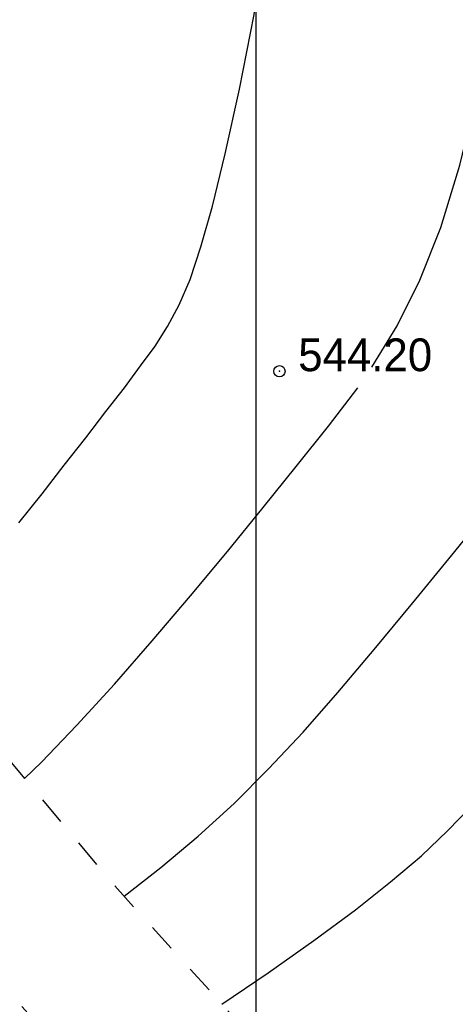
# Model space of a CAD drawing. Extents: x 0 to 370488, y 0 to 4202825.
# Tile 229 of 256: x 360266 to 360277, y 4200443 to 4200469. Entities that reach past the tile are written whole.
import ezdxf

# ---------------------------------------------------------------- set-up
doc = ezdxf.new("R2010")
doc.units = 0
doc.header["$LTSCALE"] = 0.5
doc.header["$MEASUREMENT"] = 0
doc.header["$PDMODE"] = 32
doc.header["$PDSIZE"] = 0.3
doc.linetypes.add('CONTI', pattern=[0])
doc.linetypes.add('Д_ТРОТ_ТРУБА', pattern=[3, 1.5, -1.5])
for name, color, linetype in [('(004) Точки рельефа', 7, 'Continuous'), ('(025) Дорога', 7, 'Continuous'), ('GORIZDEFAULT', 32, 'CONTI'), ('PI_TTDEFAULT', 5, 'CONTI'), ('ХХХ автодор (К)', 7, 'ИК_Водопровод -------в--------')]:
    doc.layers.add(name, color=color, linetype=linetype)
doc.layers.add('(032) Горизонтали утолщенные', color=32, linetype='Continuous', lineweight=30)
doc.styles.add('D-431', font='txt')
doc.styles.get("Standard").update_dxf_attribs({"font": 'isocpeur.ttf'})
doc.linetypes.add('ИК_Водопровод -------в--------', pattern='A,9,-0.6,["В",Standard,S=1.2,R=0,X=0,Y=-0.6],-1.2', length=10.8)

msp = doc.modelspace()

# ---------------------------------------------------------------- linework, layer by layer
at = {"layer": '(025) Дорога', "linetype": 'Д_ТРОТ_ТРУБА', "flags": 128}
for points in [[(360044.195, 4200796.012), (360041.816, 4200791.773), (360042.358, 4200788.304), (360046.087, 4200780.21), (360059.012, 4200755.887), (360082.266, 4200713.415), (360119.837, 4200651.911), (360154.248, 4200588.273), (360168.952, 4200565.337), (360182.618, 4200547.766), (360213.043, 4200512.044), (360268.283, 4200446.262), (360308.926, 4200401.534), (360387.369, 4200322.593), (360428.116, 4200283.497), (360457.116, 4200256.42), (360464.886, 4200245.444), (360476.507, 4200228.263), (360489.06, 4200214.493), (360499.065, 4200202.984)], [(360034.859, 4200791.392), (360036.733, 4200790.501), (360038.761, 4200786.553), (360042.501, 4200778.433), (360055.492, 4200753.988), (360078.803, 4200711.411), (360116.369, 4200649.915), (360150.8, 4200586.24), (360165.682, 4200563.025), (360179.515, 4200545.24), (360209.989, 4200509.461), (360265.27, 4200443.63), (360306.026, 4200398.778), (360384.565, 4200319.74), (360425.367, 4200280.592), (360454.087, 4200253.775), (360461.596, 4200243.167), (360473.356, 4200225.782), (360486.072, 4200211.833), (360495.233, 4200201.295)]]:
    msp.add_lwpolyline(points, dxfattribs=at)
at = {"layer": '(032) Горизонтали утолщенные', "color": 32}
for points in [[(360275.16, 4200460.11, 544), (360275.83, 4200461.21, 544), (360276.44, 4200462.43, 544), (360277, 4200463.84, 544), (360277.51, 4200465.5, 544), (360277.94, 4200467.3, 544), (360278.34, 4200469.3, 544), (360278.7, 4200471.4, 544), (360279.01, 4200473.52, 544), (360279.27, 4200475.57, 544), (360279.48, 4200477.48, 544), (360279.63, 4200479.15, 544), (360279.72, 4200480.52, 544), (360279.75, 4200481.61, 544), (360279.75, 4200482.46, 544), (360279.71, 4200483.11, 544), (360279.66, 4200483.6, 544), (360279.59, 4200483.98, 544), (360279.53, 4200484.28, 544), (360279.51, 4200484.34, 544), (360279.5, 4200484.41, 544)], [(360265.877, 4200449.127, 544), (360266.33, 4200449.56, 544), (360267.28, 4200450.55, 544), (360268.28, 4200451.64, 544), (360269.29, 4200452.8, 544), (360270.31, 4200454, 544), (360271.3, 4200455.19, 544), (360272.25, 4200456.36, 544), (360273.14, 4200457.46, 544), (360274, 4200458.53, 544), (360274.78, 4200459.56, 544)]]:
    msp.add_polyline3d(points, dxfattribs=at)
at = {"layer": 'GORIZDEFAULT', "color": 32}
for points in [[(360265.73, 4200455.95, 544.5), (360266.35, 4200456.73, 544.5), (360266.94, 4200457.49, 544.5), (360267.52, 4200458.22, 544.5), (360268.05, 4200458.92, 544.5), (360268.55, 4200459.56, 544.5), (360268.98, 4200460.14, 544.5), (360269.37, 4200460.67, 544.5), (360269.7, 4200461.19, 544.5), (360270.01, 4200461.77, 544.5), (360270.3, 4200462.45, 544.5), (360270.59, 4200463.32, 544.5), (360270.9, 4200464.41, 544.5), (360271.24, 4200465.8, 544.5), (360271.62, 4200467.53, 544.5), (360272.01, 4200469.52, 544.5), (360272.35, 4200471.68, 544.5), (360272.62, 4200473.93, 544.5), (360272.77, 4200476.17, 544.5), (360272.75, 4200478.32, 544.5), (360272.52, 4200480.28, 544.5), (360272.05, 4200481.99, 544.5), (360271.37, 4200483.46, 544.5), (360270.52, 4200484.72, 544.5)], [(360268.537, 4200445.982, 543.5), (360269.52, 4200446.75, 543.5), (360270.52, 4200447.59, 543.5), (360271.48, 4200448.46, 543.5), (360272.4, 4200449.38, 543.5), (360273.32, 4200450.36, 543.5), (360274.25, 4200451.42, 543.5), (360275.22, 4200452.57, 543.5), (360276.25, 4200453.82, 543.5), (360277.37, 4200455.19, 543.5), (360278.59, 4200456.69, 543.5)], [(360271.154, 4200443.103, 543), (360272.39, 4200443.94, 543), (360273.61, 4200444.8, 543), (360274.72, 4200445.62, 543), (360275.66, 4200446.37, 543), (360276.48, 4200447.06, 543), (360277.18, 4200447.73, 543), (360277.82, 4200448.39, 543)]]:
    msp.add_polyline3d(points, dxfattribs=at)
at = {"layer": 'PI_TTDEFAULT', "color": 5}
msp.add_point((360272.69, 4200460, 544.2), dxfattribs=at)
at = {"layer": 'ХХХ автодор (К)', "linetype": 'ByBlock', "ltscale": 2, "elevation": 533.015}
msp.add_lwpolyline([(360272.059, 4199657.788), (362253.593, 4199657.788), (362253.593, 4201328.891), (360272.059, 4201328.891)], close=True, dxfattribs=at)
msp.add_lwpolyline([(360272.059, 4199657.788), (362253.593, 4199657.788), (362253.593, 4201328.891), (360272.059, 4201328.891)], close=True, dxfattribs=at)

# ---------------------------------------------------------------- texts
at = {"layer": '(004) Точки рельефа', "style": 'D-431'}
msp.add_text('544.20', height=0.875, dxfattribs=at).set_placement((360273.19, 4200460))

doc.saveas('drawing.dxf')
